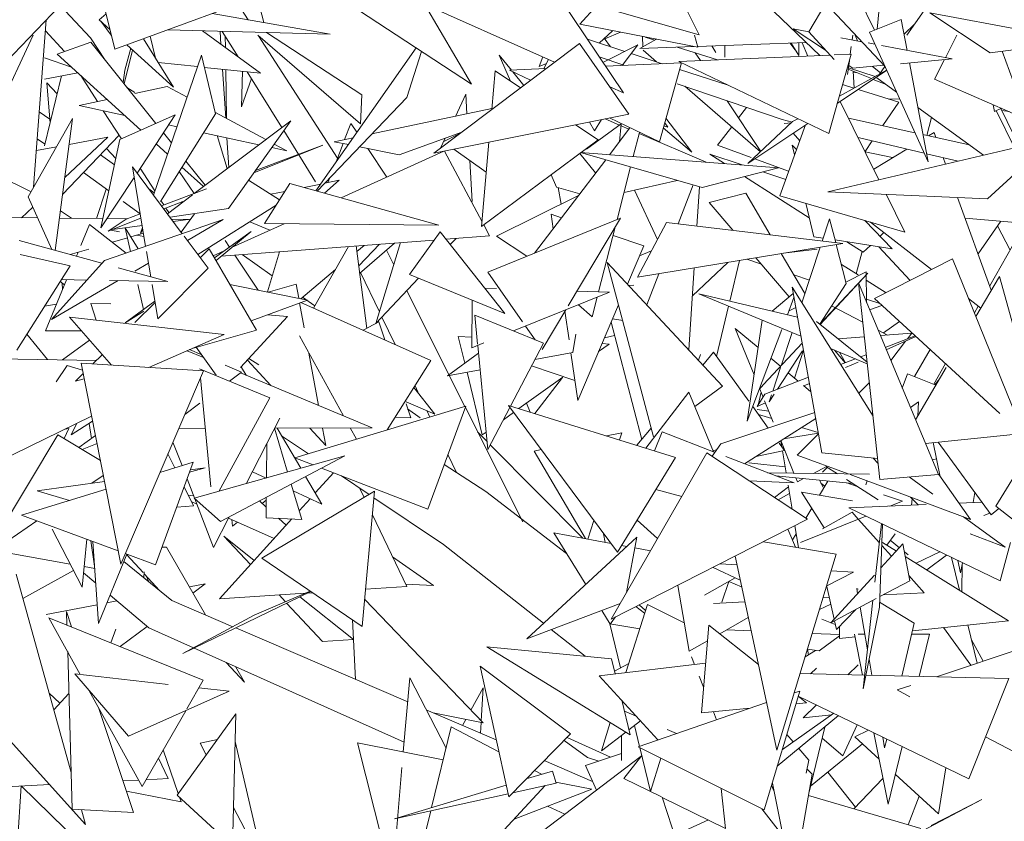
# Model space of a CAD drawing. Header units: millimetres. Extents: x -14485 to 13127, y -18923 to 3272.
# Tile 35 of 119: x 10281 to 10475, y 2237 to 2395. Entities that reach past the tile are written whole.
import ezdxf

# ---------------------------------------------------------------- set-up
doc = ezdxf.new("R2010")
doc.units = ezdxf.units.MM
doc.layers.add('G-IMPT', color=7, linetype='Continuous', lineweight=5)

# ---------------------------------------------------------------- blocks, each defined once
blk = doc.blocks.new('ÁRVORES ORNAMENTAIS - Pequeno e Médio Porte - Ipê-roxo-2865575-CORTE_CALÇADA')
at = {"layer": 'G-IMPT', "color": 253, "true_color": 0xaaaaaa}
for p, q in [((6636.19, 2416.26), (6659.8, 2381)), ((6559.24, 2389.65), (6553.53, 2412.66)), ((6711.84, 2412.26), (6709.95, 2393.59)), ((6691.57, 2407.53), (6711.48, 2386.28)), ((6597.25, 2404.05), (6629.76, 2382.7)), ((6551.24, 2401.22), (6523.5, 2372.34)), ((6588.74, 2394.88), (6587.24, 2400.68)), ((6616.14, 2400.48), (6646.19, 2387.07)), ((6674.81, 2392.48), (6670.46, 2401.18)), ((6705.17, 2402.24), (6709.47, 2393.39)), ((6715.84, 2392.4), (6721.92, 2401.07)), ((6585.61, 2395.43), (6583.09, 2399.32)), ((6620.49, 2398.53), (6629.76, 2382.7)), ((6649.53, 2399.72), (6674.81, 2392.48)), ((6696.48, 2393.07), (6699.8, 2398.75)), ((6554.41, 2391.9), (6548.41, 2398.27)), ((6556.18, 2395.44), (6557.51, 2396.63)), ((6582.34, 2398.06), (6559.24, 2389.65)), ((6578.52, 2396.67), (6601.84, 2392.58)), ((6651.17, 2394.55), (6654.53, 2398.29)), ((6698.67, 2388.37), (6688.07, 2398.44)), ((6720.37, 2396.8), (6732.33, 2388.93)), ((6720.37, 2396.8), (6750.56, 2391.17)), ((6543.19, 2362.36), (6545.7, 2395.45)), ((6558.27, 2393.54), (6556.18, 2395.44)), ((6556.48, 2395.17), (6558.51, 2392.4)), ((6708.44, 2392.98), (6714.75, 2395.53)), ((6714.75, 2395.53), (6715.91, 2389.39)), ((6549.29, 2389.17), (6545.53, 2393.27)), ((6569.66, 2393.44), (6601.84, 2392.58)), ((6576.55, 2393.26), (6588.07, 2384.89)), ((6580.07, 2393.16), (6580.23, 2390.58)), ((6583.6, 2388.14), (6580.49, 2393.15)), ((6608.11, 2380.6), (6589.24, 2392.92)), ((6674.5, 2390.01), (6651.17, 2394.55)), ((6657.62, 2393.29), (6655, 2390.84)), ((6659.24, 2392.98), (6656.13, 2391.67)), ((6693.37, 2393.68), (6699.77, 2389.45)), ((6693.37, 2393.68), (6696.48, 2393.09)), ((6696.48, 2393.07), (6701.46, 2387.59)), ((6708.44, 2392.98), (6720.06, 2367.36)), ((6715.3, 2392.61), (6717.34, 2394.55)), ((6531.29, 2367.04), (6543.07, 2392.4)), ((6554.53, 2391.02), (6547.83, 2388.66)), ((6554.41, 2391.9), (6557.34, 2387.49)), ((6554.53, 2391.02), (6567.34, 2374.94)), ((6570.82, 2382.14), (6564.89, 2391.71)), ((6566.25, 2392.2), (6567.28, 2387.86)), ((6581.12, 2389.94), (6581.09, 2392.19)), ((6607.85, 2374.84), (6587.5, 2392.4)), ((6603.27, 2368.1), (6587.64, 2392.28)), ((6651.1, 2390.77), (6622.35, 2369.04)), ((6651.1, 2390.77), (6660.87, 2376.8)), ((6660.08, 2389.18), (6652.71, 2391.59)), ((6656.03, 2391.81), (6657.25, 2390.1)), ((6666.33, 2391.6), (6663.08, 2389.79)), ((6663.58, 2392.14), (6663.66, 2390.11)), ((6664.12, 2392.03), (6666.02, 2391.43)), ((6674.5, 2390.01), (6673.89, 2392.4)), ((6695.97, 2390.94), (6674.46, 2390.18)), ((6693.73, 2389.57), (6692.76, 2390.82)), ((6692.95, 2390.83), (6694.46, 2388.37)), ((6694.49, 2390.88), (6694.46, 2388.37)), ((6695.13, 2390.91), (6696.24, 2388.26)), ((6702.8, 2391.89), (6706.97, 2391.09)), ((6705.04, 2391.46), (6705.16, 2392.4)), ((6706.11, 2391.29), (6705.66, 2392.4)), ((6708.18, 2390.86), (6709.51, 2390.61)), ((6723.47, 2387.95), (6725.76, 2392.4)), ((6732.33, 2388.93), (6750.56, 2391.17)), ((6562.75, 2389.47), (6561.12, 2382.75)), ((6562.39, 2389.8), (6561.22, 2385.51)), ((6570.82, 2382.14), (6561.61, 2390.51)), ((6618.85, 2389.87), (6599.02, 2361.64)), ((6619.86, 2389.2), (6616.98, 2380.11)), ((6655.76, 2387.03), (6662.68, 2390.47)), ((6659.53, 2386.42), (6662.68, 2390.47)), ((6673.75, 2390.16), (6663.08, 2389.79)), ((6663.68, 2389.45), (6666.38, 2387.12)), ((6670.46, 2390.02), (6678.38, 2387.51)), ((6674, 2388.9), (6675.02, 2387.37)), ((6677.29, 2390.28), (6678.1, 2388.99)), ((6679.85, 2388.08), (6679.88, 2390.37)), ((6704.66, 2388.62), (6704.86, 2390.14)), ((6710.86, 2390.35), (6724.8, 2387.7)), ((6734.67, 2389.22), (6738.35, 2379.32)), ((6550.67, 2386.09), (6545.31, 2387.95)), ((6547.83, 2388.66), (6564.41, 2373.63)), ((6576.37, 2388.48), (6566.89, 2360.77)), ((6567.82, 2386.98), (6575.58, 2386.18)), ((6579.12, 2376.83), (6576.37, 2388.48)), ((6637.65, 2385.51), (6635.23, 2388.48)), ((6637.48, 2383.28), (6635.23, 2388.48)), ((6643.88, 2388.1), (6643.17, 2386.23)), ((6644.99, 2387.6), (6644.08, 2385.78)), ((6659.89, 2386.44), (6655.04, 2388.1)), ((6671.27, 2386.91), (6656.26, 2386.29)), ((6667.49, 2386.75), (6661.35, 2388.76)), ((6666.91, 2371.3), (6671.27, 2386.91)), ((6700.67, 2388.45), (6670.74, 2387.19)), ((6700.4, 2372.97), (6670.74, 2387.19)), ((6700.4, 2372.97), (6704.86, 2388.63)), ((6704.86, 2388.63), (6701.46, 2388.49)), ((6704.13, 2384.65), (6704.49, 2387.32)), ((6714.62, 2386.75), (6724.8, 2387.7)), ((6716.37, 2386.91), (6720.06, 2367.36)), ((6721.31, 2383.73), (6723.27, 2387.56)), ((6551.9, 2384.98), (6545.31, 2383.68)), ((6561.22, 2385.51), (6560.9, 2383.02)), ((6576.94, 2386.04), (6588.07, 2384.89)), ((6580.55, 2385.67), (6581.17, 2376.02)), ((6581.34, 2375.93), (6581.19, 2385.6)), ((6584.27, 2378.24), (6584.52, 2385.26)), ((6592.28, 2374.13), (6585.44, 2385.16)), ((6634.44, 2385.32), (6633.78, 2377.68)), ((6634.44, 2385.32), (6639.45, 2381.97)), ((6644.52, 2385.8), (6637.25, 2385.5)), ((6641.45, 2383.48), (6637.25, 2385.5)), ((6640.13, 2382.48), (6637.94, 2385.17)), ((6644.61, 2386.83), (6643.17, 2386.23)), ((6680.53, 2382.49), (6670.91, 2385.64)), ((6702.08, 2378.88), (6711.86, 2385.45)), ((6702.5, 2380.36), (6711.85, 2385.47)), ((6704.27, 2385.67), (6708.83, 2383.82)), ((6704.31, 2385.96), (6709.58, 2384.23)), ((6704.37, 2386.41), (6705.19, 2385.86)), ((6705.19, 2385.86), (6711.33, 2386.44)), ((6705.42, 2381.95), (6705.22, 2385.28)), ((6705.23, 2385.08), (6706.06, 2384.94)), ((6709.04, 2386.22), (6710.63, 2384.98)), ((6710.43, 2384.69), (6711.5, 2386.22)), ((6548.7, 2384.35), (6545.31, 2370.49)), ((6545.82, 2382.97), (6547.83, 2380.77)), ((6545.82, 2382.97), (6546.43, 2375.03)), ((6552.5, 2384.43), (6555.8, 2379.29)), ((6586.27, 2383.83), (6584.27, 2378.24)), ((6709.2, 2383.66), (6711.76, 2382.63)), ((6709.92, 2383.96), (6713.81, 2381.14)), ((6721.31, 2383.73), (6742.09, 2374.64)), ((6561.65, 2382.08), (6563.19, 2381.04)), ((6563.19, 2380.87), (6569.62, 2382.24)), ((6569.62, 2382.24), (6573.52, 2380.14)), ((6657.09, 2382.2), (6659.8, 2381)), ((6691.17, 2375.7), (6670.46, 2382.81)), ((6671.95, 2382.3), (6686.92, 2369.36)), ((6703.15, 2382.63), (6705.38, 2381.93)), ((6706.23, 2381.67), (6714.26, 2379.14)), ((6552.17, 2378.52), (6557.72, 2379.7)), ((6616.98, 2380.11), (6599.27, 2361.58)), ((6607.85, 2374.84), (6608.11, 2380.6)), ((6628.62, 2380.74), (6626.58, 2376.35)), ((6628.62, 2380.74), (6628.86, 2376.83)), ((6680.32, 2379.43), (6686.99, 2369.42)), ((6710.33, 2363.81), (6702.69, 2379.29)), ((6711.08, 2374.51), (6714.26, 2379.14)), ((6714.41, 2379.81), (6712.28, 2379.76)), ((6546.37, 2375.78), (6544.31, 2377.22)), ((6552.17, 2378.52), (6561.21, 2376.54)), ((6556.97, 2377.46), (6560.54, 2371.91)), ((6579.04, 2377.17), (6589.11, 2371.75)), ((6610.07, 2372.89), (6633.79, 2377.87)), ((6684.17, 2378.11), (6682.58, 2376.04)), ((6718.04, 2378.08), (6731.03, 2368.67)), ((6733.18, 2377.33), (6732.94, 2378.65)), ((6734.54, 2377.95), (6733.18, 2377.33)), ((6733.52, 2377.48), (6737.15, 2370.1)), ((6734.44, 2377.9), (6738.14, 2370.33)), ((6736.06, 2377.28), (6734.63, 2377.52)), ((6542.08, 2360.41), (6550.87, 2375.95)), ((6547.46, 2349.85), (6550.87, 2375.95)), ((6560.22, 2371.77), (6571.2, 2376.66)), ((6563.63, 2365.14), (6571.2, 2376.66)), ((6579.12, 2376.83), (6568.26, 2359.54)), ((6574.93, 2361.08), (6594.02, 2375.45)), ((6581.72, 2358.1), (6594.02, 2375.45)), ((6660.87, 2376.8), (6622.35, 2369.04)), ((6654.11, 2373.48), (6653.1, 2375.23)), ((6654.11, 2373.48), (6655.47, 2375.71)), ((6656.17, 2375.85), (6659.03, 2374.63)), ((6666.91, 2371.3), (6657.03, 2376.03)), ((6668.21, 2375.96), (6673.32, 2369.3)), ((6693.27, 2375.31), (6684.41, 2367.01)), ((6693.18, 2375.23), (6691.17, 2375.7)), ((6693.27, 2375.31), (6694.32, 2375.88)), ((6717.45, 2373.11), (6704.31, 2376.01)), ((6719.8, 2372.59), (6720.73, 2376.13)), ((6569.87, 2374.64), (6571.51, 2374.28)), ((6598.95, 2363.38), (6592.66, 2373.52)), ((6605.94, 2374.96), (6604.69, 2371.76)), ((6605.94, 2374.96), (6607.13, 2373.18)), ((6615.47, 2368.73), (6627.88, 2373.23)), ((6650.34, 2374.68), (6654.81, 2371.69)), ((6659.38, 2374.88), (6652.53, 2369.84)), ((6657.05, 2368.77), (6661.1, 2374.08)), ((6659.38, 2374.88), (6659.01, 2371.33)), ((6659.34, 2374.49), (6660.91, 2373.82)), ((6667.69, 2374.11), (6673.32, 2369.3)), ((6667.79, 2374.46), (6668.62, 2374.18)), ((6667.97, 2375.1), (6668.62, 2374.18)), ((6681.22, 2374.28), (6678.44, 2370.67)), ((6684.41, 2367.01), (6696.24, 2374.96)), ((6690.72, 2360.65), (6695.79, 2374.65)), ((6691.62, 2374.94), (6693.01, 2375.07)), ((6545.31, 2370.91), (6543.91, 2371.93)), ((6560.09, 2372.61), (6548.9, 2360.87)), ((6549.34, 2364.26), (6557.89, 2372.21)), ((6550.2, 2370.8), (6557.89, 2372.21)), ((6560.22, 2371.77), (6556.5, 2354.28)), ((6568.84, 2373.07), (6570.42, 2371.08)), ((6576.79, 2373.12), (6587.75, 2370.72)), ((6581.44, 2366.01), (6579.5, 2372.53)), ((6581.42, 2372.11), (6581.8, 2366.25)), ((6602.64, 2371.33), (6606.37, 2372.11)), ((6605.43, 2370.76), (6602.64, 2371.33)), ((6624.58, 2372.03), (6623.65, 2370.03)), ((6624.15, 2371.33), (6627.7, 2373.09)), ((6654.81, 2371.69), (6631.77, 2354.6)), ((6661.76, 2368.4), (6662.98, 2373.17)), ((6662.93, 2372.96), (6676.18, 2367.28)), ((6694.66, 2371.54), (6693.35, 2373.01)), ((6744.64, 2371.86), (6700.25, 2361.44)), ((6719.29, 2369.06), (6706.22, 2372.15)), ((6707.58, 2369.39), (6709.01, 2371.49)), ((6728.17, 2370.74), (6719.04, 2372.75)), ((6721.22, 2373.15), (6720.16, 2372.51)), ((6721.22, 2373.15), (6721.57, 2372.2)), ((6731.8, 2360.06), (6744.64, 2371.86)), ((6543.74, 2369.62), (6547.7, 2370.34)), ((6557.62, 2370.02), (6559.43, 2368.04)), ((6567.42, 2370.91), (6569.66, 2368.87)), ((6586.74, 2365.18), (6600.4, 2370.66)), ((6587.07, 2365.65), (6600.4, 2370.66)), ((6590.28, 2370.17), (6593.25, 2369.52)), ((6590.77, 2370.85), (6593.25, 2369.52)), ((6604.39, 2370.97), (6602.92, 2367.18)), ((6624.29, 2369.44), (6604.03, 2360.25)), ((6615.47, 2368.73), (6607.62, 2370.32)), ((6609.26, 2369.98), (6613.04, 2364.33)), ((6631.85, 2355.52), (6624.42, 2369.46)), ((6626.26, 2369.83), (6632.7, 2365.29)), ((6633.22, 2371.23), (6631.77, 2354.6)), ((6685.08, 2368.22), (6678.44, 2370.67)), ((6693.19, 2370.64), (6693.64, 2368.71)), ((6693.19, 2370.64), (6694.03, 2369.78)), ((6707.6, 2369.34), (6713.03, 2368.19)), ((6715.82, 2369.88), (6709.29, 2365.93)), ((6559.16, 2366.78), (6556.39, 2368.73)), ((6573.27, 2367.51), (6577.1, 2362.71)), ((6629.43, 2367.6), (6629.92, 2359.54)), ((6642.24, 2349.32), (6656.3, 2367.78)), ((6654.31, 2365.16), (6651.17, 2368.99)), ((6675.41, 2362.26), (6651.32, 2369.21)), ((6651.32, 2369.21), (6690.44, 2366.17)), ((6679.77, 2367), (6676.88, 2368.85)), ((6683.3, 2366.73), (6676.88, 2368.85)), ((6692.48, 2365.5), (6685.82, 2367.95)), ((6725.99, 2367.48), (6719.76, 2368.95)), ((6723.02, 2368.18), (6723.49, 2366.9)), ((6542.67, 2361.45), (6531.29, 2367.04)), ((6572.59, 2353.14), (6562.72, 2366.35)), ((6565.34, 2350.64), (6562.72, 2366.35)), ((6564.27, 2366.11), (6567.17, 2361.59)), ((6571.98, 2365.46), (6574.9, 2361.07)), ((6572.5, 2366.3), (6576.75, 2362.45)), ((6658.58, 2355.96), (6661.24, 2366.35)), ((6675.41, 2362.26), (6690.44, 2366.17)), ((6558.06, 2361.61), (6553.07, 2365.25)), ((6556.5, 2354.28), (6563.07, 2364.28)), ((6585.69, 2363.7), (6591.82, 2359.87)), ((6600.72, 2361.17), (6603.62, 2363.72)), ((6600.75, 2363.13), (6603.62, 2363.72)), ((6601.75, 2364.17), (6601.39, 2363.26)), ((6646.55, 2362.37), (6645.5, 2364.79)), ((6659.94, 2361.29), (6670.46, 2363.64)), ((6696.55, 2356.29), (6683.78, 2364.44)), ((6691.89, 2363.89), (6687.39, 2365.38)), ((6557.55, 2361.98), (6555.62, 2356.15)), ((6567.05, 2361.24), (6565.98, 2361.99)), ((6568.47, 2358.65), (6577.35, 2361.99)), ((6593.87, 2363.08), (6588.81, 2355.15)), ((6593.87, 2363.08), (6623.31, 2354.86)), ((6596.7, 2362.3), (6599.95, 2362.97)), ((6651.18, 2361.05), (6646.55, 2362.37)), ((6646.93, 2362.26), (6647.47, 2358.99)), ((6666.53, 2351.97), (6661.97, 2361.75)), ((6670.63, 2355.1), (6673.61, 2362.78)), ((6674.34, 2354.66), (6674.85, 2362.43)), ((6546.78, 2350.04), (6542.08, 2360.41)), ((6569.63, 2357.1), (6574.6, 2360.83)), ((6590.11, 2360.94), (6592.87, 2361.5)), ((6634.68, 2352.64), (6650.91, 2360.7)), ((6683.98, 2361.17), (6676.73, 2359.33)), ((6683.98, 2361.17), (6688.83, 2352.93)), ((6690.72, 2360.65), (6715.44, 2353.46)), ((6731.8, 2360.06), (6700.25, 2361.44)), ((6715.44, 2353.46), (6711.75, 2360.94)), ((6725.88, 2360.32), (6732.54, 2341.95)), ((6540.79, 2356.3), (6543.01, 2358.36)), ((6550.67, 2356.2), (6548.49, 2357.68)), ((6564.27, 2357.09), (6560.9, 2359.54)), ((6568.49, 2359.54), (6568.95, 2358.83)), ((6568.93, 2358.04), (6572.68, 2359.54)), ((6569.35, 2358.2), (6569.92, 2357.31)), ((6570.16, 2356.39), (6581.72, 2358.1)), ((6591.12, 2358.77), (6575.64, 2349.06)), ((6676.73, 2359.33), (6681.41, 2353.82)), ((6695.88, 2359.15), (6697.43, 2352.55)), ((6536.27, 2356.35), (6543.95, 2356.27)), ((6548.3, 2356.23), (6556.9, 2356.14)), ((6557.18, 2347.83), (6580.67, 2355.92)), ((6557.72, 2356.13), (6561.67, 2356.09)), ((6557.93, 2353.63), (6564.41, 2356.22)), ((6557.93, 2353.63), (6561.46, 2356.01)), ((6561.46, 2356.01), (6564.27, 2357.07)), ((6570.45, 2356), (6573.79, 2355.97)), ((6570.78, 2355.57), (6574.21, 2356.03)), ((6574.99, 2357.1), (6572.35, 2353.46)), ((6573.59, 2351.8), (6580.67, 2355.92)), ((6633.02, 2345.57), (6659.26, 2356.24)), ((6647.56, 2356.31), (6645.49, 2357.02)), ((6645.49, 2357.02), (6645.9, 2354.13)), ((6648.89, 2338.9), (6659.26, 2356.24)), ((6700.58, 2356.09), (6699.13, 2351.7)), ((6701.79, 2351.39), (6700.58, 2356.09)), ((6707.56, 2355.75), (6712.94, 2350.17)), ((6727.36, 2356.23), (6738.85, 2355.24)), ((6552.52, 2350.79), (6554.25, 2354.99)), ((6554.25, 2354.99), (6561.5, 2349.32)), ((6558.44, 2353.83), (6560.19, 2353.5)), ((6558.8, 2353.97), (6564.65, 2354.75)), ((6562.35, 2349.61), (6561.3, 2354.3)), ((6563.87, 2350.14), (6561.3, 2354.3)), ((6564.71, 2354.4), (6564.33, 2353.28)), ((6564.78, 2354), (6564.33, 2353.28)), ((6592.71, 2355.11), (6582.32, 2350.4)), ((6589.92, 2353.85), (6585.93, 2355.52)), ((6588.81, 2355.15), (6623.31, 2354.86)), ((6633.35, 2352.7), (6632.18, 2354.9)), ((6654.91, 2341.62), (6658.19, 2354.44)), ((6668.34, 2355.37), (6662.57, 2344.53)), ((6668.34, 2355.37), (6703.16, 2351.22)), ((6708.69, 2355.42), (6720.72, 2346.04)), ((6729.93, 2349.16), (6734.43, 2355.62)), ((6738.99, 2354.73), (6732.23, 2342.82)), ((6736.26, 2349.91), (6733.79, 2354.7)), ((6540.36, 2351.82), (6556.69, 2347.29)), ((6558.76, 2351.47), (6561.74, 2352.34)), ((6562.39, 2352.53), (6564.9, 2353.26)), ((6563.56, 2352.87), (6565.01, 2352.6)), ((6577.69, 2346.31), (6572.97, 2352.64)), ((6586.18, 2353.6), (6578.96, 2348.35)), ((6579.25, 2347.85), (6586.18, 2353.6)), ((6622.38, 2351.88), (6580.3, 2348.73)), ((6623.56, 2353.52), (6617.51, 2345.07)), ((6636.38, 2337.39), (6623.56, 2353.52)), ((6633.35, 2352.7), (6624.72, 2352.05)), ((6626.71, 2352.2), (6625.57, 2350.99)), ((6634.68, 2352.64), (6640.73, 2348.7)), ((6663.83, 2350.74), (6657.77, 2352.81)), ((6697.43, 2352.55), (6699.32, 2352.26)), ((6701.66, 2351.9), (6712.94, 2350.17)), ((6710.56, 2352.65), (6711.32, 2353.37)), ((6550.42, 2349.03), (6554.09, 2350.1)), ((6577.93, 2350.13), (6576.15, 2348.37)), ((6577.93, 2350.13), (6587.25, 2334.06)), ((6581.07, 2351.79), (6581.92, 2350.51)), ((6598.55, 2338.41), (6605.42, 2350.61)), ((6609.05, 2334.43), (6606.95, 2350.72)), ((6607.09, 2349.6), (6608.57, 2350.84)), ((6611.59, 2351.07), (6607.46, 2346.76)), ((6614.54, 2351.29), (6607.65, 2345.27)), ((6615.74, 2351.38), (6610.87, 2335.41)), ((6612.95, 2349.9), (6614.41, 2347)), ((6663.83, 2350.74), (6660.61, 2343.19)), ((6662.57, 2344.53), (6703.16, 2351.22)), ((6691.45, 2349.29), (6698.09, 2350.11)), ((6698.73, 2350.49), (6695.09, 2339.46)), ((6703.87, 2343.3), (6701.89, 2351.01)), ((6707.2, 2349.49), (6703.99, 2351.54)), ((6707.2, 2349.49), (6708.63, 2350.83)), ((6710.33, 2350.57), (6716.51, 2343.9)), ((6550.41, 2346.78), (6540.51, 2349.01)), ((6551.65, 2348.69), (6551.97, 2349.48)), ((6566.35, 2344.62), (6565.51, 2349.61)), ((6580.87, 2349.74), (6578.72, 2348.77)), ((6582.97, 2348.93), (6587.59, 2341.98)), ((6590.38, 2344.84), (6584.41, 2349.03)), ((6591.81, 2349.59), (6589.41, 2341.62)), ((6665.36, 2349.77), (6662.99, 2348.78)), ((6684.22, 2348.1), (6687.08, 2347.15)), ((6686.02, 2348.4), (6692.59, 2340.66)), ((6691.02, 2349.22), (6695.69, 2341.29)), ((6707.02, 2349.61), (6705.82, 2345.24)), ((6709.44, 2340.31), (6724.88, 2348.15)), ((6724.88, 2348.15), (6737.66, 2316.61)), ((6550.41, 2346.78), (6539.84, 2330.13)), ((6557.18, 2347.83), (6546.72, 2336.18)), ((6559.91, 2346.4), (6569.73, 2343.68)), ((6563.19, 2345.76), (6565.89, 2347.33)), ((6577.69, 2346.31), (6567.74, 2336.28)), ((6596, 2340.29), (6602.85, 2346.04)), ((6679.41, 2323), (6656.62, 2347.47)), ((6665.73, 2312.98), (6656.62, 2347.47)), ((6672.74, 2330.16), (6673.8, 2346.38)), ((6673.44, 2340.85), (6680.46, 2347.48)), ((6680.84, 2339.8), (6682.77, 2347.86)), ((6702.9, 2347.08), (6706.21, 2344.98)), ((6545.54, 2333.95), (6549.72, 2344.05)), ((6548.68, 2344.07), (6553.72, 2343.98)), ((6607.85, 2345.45), (6611.57, 2337.69)), ((6619.3, 2344.34), (6610.87, 2335.41)), ((6636.38, 2337.39), (6617.51, 2345.07)), ((6633.02, 2345.57), (6639.88, 2335.72)), ((6664.42, 2339.1), (6666.8, 2345.23)), ((6693.5, 2345), (6696.58, 2343.98)), ((6698.66, 2335.23), (6708.11, 2345.32)), ((6698.72, 2335.19), (6708.11, 2345.32)), ((6703.8, 2343.55), (6707.8, 2345.58)), ((6707.89, 2339.53), (6707.8, 2345.58)), ((6729.5, 2336.75), (6734.16, 2344.7)), ((6737.91, 2331.18), (6734.16, 2344.7)), ((6546.72, 2336.18), (6559.93, 2343.86)), ((6549.3, 2343.03), (6548.43, 2343.67)), ((6548.83, 2343.38), (6548.92, 2342.11)), ((6558.21, 2343.89), (6569.73, 2343.68)), ((6564.93, 2338.17), (6563.82, 2343.11)), ((6567.74, 2336.28), (6566.6, 2343.11)), ((6582, 2343.1), (6597.31, 2340.03)), ((6595.1, 2343.18), (6589.58, 2341.58)), ((6595.1, 2343.18), (6595.61, 2340.37)), ((6634.7, 2342.3), (6632.41, 2342.38)), ((6660.9, 2342.88), (6661.88, 2343)), ((6699.07, 2309.8), (6693.15, 2342.54)), ((6709.17, 2317.03), (6693.15, 2342.54)), ((6703.87, 2343.3), (6698.63, 2335.26)), ((6722.09, 2305.51), (6706.27, 2343.42)), ((6710.54, 2304.56), (6706.27, 2343.42)), ((6707.83, 2343.97), (6711.76, 2341.48)), ((6598.82, 2338.9), (6596.38, 2340.61)), ((6616.97, 2341.88), (6625.3, 2325.26)), ((6638.08, 2333.91), (6657.03, 2341.55)), ((6657.03, 2341.55), (6650.61, 2341.77)), ((6653.65, 2336.72), (6654.64, 2340.59)), ((6674.73, 2341.23), (6694.22, 2336.65)), ((6674.73, 2341.23), (6694.9, 2332.87)), ((6689.21, 2337.83), (6693.38, 2341.31)), ((6692.22, 2337.12), (6693.51, 2340.55)), ((6707.88, 2340.21), (6710.51, 2339.33)), ((6709.44, 2340.31), (6734.26, 2317.58)), ((6728.05, 2340.32), (6730.48, 2338.42)), ((6545.33, 2338.79), (6547.74, 2339.24)), ((6558.44, 2339.25), (6554.53, 2339.36)), ((6554.53, 2339.36), (6555.56, 2336.06)), ((6567.15, 2339.78), (6561.32, 2335.55)), ((6567.2, 2339.52), (6563.19, 2335.56)), ((6586.19, 2335.89), (6597.31, 2340.03)), ((6595.78, 2339.46), (6596.69, 2334.5)), ((6621.76, 2328.05), (6596.01, 2339.55)), ((6629.82, 2330.57), (6629.92, 2340.01)), ((6658.84, 2339.06), (6650.79, 2320.19)), ((6650.9, 2339.08), (6653.65, 2336.72)), ((6678.23, 2328.86), (6680.6, 2338.8)), ((6692.48, 2337.81), (6693.88, 2338.52)), ((6700.97, 2338.85), (6707.12, 2335.67)), ((6708.48, 2338.12), (6710.91, 2338.96)), ((6729.96, 2338.83), (6729.2, 2337.5)), ((6558.57, 2327.16), (6550.28, 2336.66)), ((6550.28, 2336.66), (6580.87, 2333.19)), ((6565.01, 2337.8), (6561.32, 2335.55)), ((6584.1, 2326.68), (6593.36, 2336.76)), ((6593.36, 2336.76), (6589.46, 2337.11)), ((6612.06, 2336.67), (6614.68, 2331.21)), ((6644.01, 2331.49), (6630.4, 2337.05)), ((6630.4, 2337.05), (6630.96, 2331.32)), ((6643.71, 2330.22), (6648.4, 2338.07)), ((6648.25, 2337.82), (6649.07, 2332.14)), ((6659.66, 2335.98), (6657.66, 2336.29)), ((6611.44, 2335.7), (6608.33, 2334.05)), ((6611.44, 2335.7), (6612.63, 2332.13)), ((6640.47, 2334.87), (6642.36, 2332.16)), ((6657.37, 2335.62), (6663.42, 2312.47)), ((6686.43, 2330.64), (6681.93, 2334.41)), ((6685.64, 2325.24), (6681.93, 2334.41)), ((6687.22, 2336.06), (6684.29, 2316.05)), ((6698, 2335.76), (6707.99, 2327.74)), ((6711.26, 2333.52), (6714.39, 2335.77)), ((6541.85, 2333.3), (6545.92, 2328.26)), ((6545.54, 2333.95), (6552.68, 2333.91)), ((6565.95, 2326.69), (6580.87, 2333.19)), ((6587.25, 2334.06), (6574.79, 2330.54)), ((6604.46, 2317.11), (6595.75, 2332.92)), ((6628.45, 2327.55), (6627.16, 2332.84)), ((6627.16, 2332.84), (6629.85, 2332.7)), ((6649.83, 2329.65), (6650.41, 2333.25)), ((6656.07, 2332.57), (6658.05, 2333)), ((6684.29, 2316.05), (6691.13, 2334.23)), ((6693.15, 2333.6), (6690.98, 2327.03)), ((6707.44, 2332.75), (6702.27, 2332.34)), ((6710.16, 2334.09), (6712.05, 2333.11)), ((6716.84, 2333.49), (6710.62, 2333)), ((6711.59, 2330.67), (6717.47, 2332.96)), ((6711.78, 2330.21), (6717.65, 2332.79)), ((6716.84, 2333.49), (6715.99, 2332.38)), ((6548.88, 2328.21), (6554.26, 2332.1)), ((6579.25, 2325.17), (6575.34, 2330.7)), ((6629.82, 2330.57), (6632.22, 2331.54)), ((6630.99, 2331.04), (6633.01, 2310.49)), ((6644.01, 2331.49), (6637.5, 2319.06)), ((6654.9, 2329.82), (6657.01, 2331.33)), ((6655.58, 2331.41), (6657.01, 2331.33)), ((6687.51, 2323.32), (6695.15, 2331.48)), ((6700.74, 2330.45), (6708.03, 2327.44)), ((6715.61, 2331.9), (6712.67, 2328.08)), ((6533.47, 2328.46), (6555.64, 2328.1)), ((6556.77, 2329.22), (6554.92, 2327.39)), ((6573.55, 2330), (6576.79, 2328.65)), ((6576.42, 2329.18), (6574.04, 2330.22)), ((6587.75, 2327.19), (6585.76, 2328.49)), ((6597.6, 2329.55), (6599.51, 2319.17)), ((6631.14, 2329.5), (6625, 2325.04)), ((6649.83, 2329.65), (6642.31, 2328.25)), ((6649.44, 2329.57), (6650.79, 2320.19)), ((6675.07, 2329.27), (6674.62, 2328.15)), ((6677.6, 2329.72), (6675.52, 2327.18)), ((6677.6, 2329.72), (6684.59, 2320.06)), ((6690.93, 2326.87), (6688.98, 2328.5)), ((6695.21, 2330), (6690.25, 2322.39)), ((6695.4, 2330.11), (6693.64, 2324.6)), ((6701.53, 2330.12), (6703.68, 2327.6)), ((6702.51, 2329.72), (6703.75, 2327.63)), ((6706.7, 2328.78), (6707.83, 2329.22)), ((6720.43, 2330.25), (6717.35, 2324.88)), ((6549.79, 2327.05), (6547.66, 2323.86)), ((6549.79, 2327.05), (6552.88, 2326.16)), ((6576.77, 2326.01), (6552.61, 2327.53)), ((6552.61, 2327.53), (6560.41, 2287.81)), ((6584.26, 2325.74), (6581.07, 2327.14)), ((6584.3, 2326.68), (6585.21, 2325.14)), ((6585.45, 2328.15), (6590.09, 2323.1)), ((6621.76, 2328.05), (6613.07, 2314.33)), ((6650.22, 2324.1), (6641.66, 2327.02)), ((6690.87, 2326.68), (6689.33, 2322.03)), ((6702.76, 2327.25), (6705.71, 2328.39)), ((6703.75, 2326.68), (6706.21, 2327.76)), ((6717.57, 2316.36), (6723.61, 2326.68)), ((6723.48, 2327.45), (6721.16, 2323.36)), ((6553.01, 2325.5), (6551.45, 2323.96)), ((6576.77, 2326.01), (6560.41, 2287.81)), ((6589.92, 2320.72), (6576.01, 2326.42)), ((6576.18, 2324.65), (6578.23, 2303.11)), ((6581.93, 2324), (6584.26, 2325.74)), ((6584.09, 2325.61), (6610.12, 2314.74)), ((6631.46, 2326.24), (6625, 2325.04)), ((6625.38, 2325.11), (6628.46, 2318.97)), ((6631.91, 2313.38), (6628.89, 2325.76)), ((6639.15, 2318.55), (6647.84, 2324.77)), ((6642.27, 2317.58), (6647.79, 2324.73)), ((6687.8, 2321.44), (6696.37, 2324.76)), ((6694.37, 2323.99), (6692.38, 2325.66)), ((6715.99, 2325.42), (6714.95, 2322.61)), ((6715.99, 2325.42), (6721.57, 2323.19)), ((6553.21, 2324.46), (6551.45, 2323.96)), ((6618.38, 2322.71), (6622.54, 2317.48)), ((6618.6, 2323.05), (6619.15, 2321.89)), ((6679.41, 2323), (6673.9, 2318.97)), ((6686.66, 2322.35), (6687.51, 2323.32)), ((6696.89, 2321.89), (6695.4, 2323.13)), ((6695.5, 2323.05), (6696.59, 2323.53)), ((6706.32, 2321.57), (6708.44, 2323.71)), ((6722.14, 2324.17), (6721.38, 2323.27)), ((6733.43, 2299.25), (6748.29, 2323.5)), ((6589.92, 2320.72), (6579.78, 2302.17)), ((6664.23, 2310.75), (6672.72, 2321.8)), ((6677.62, 2310.04), (6672.72, 2321.8)), ((6686.26, 2318.99), (6687.8, 2321.44)), ((6686.42, 2319.25), (6687.03, 2321.81)), ((6687.42, 2320.84), (6686.8, 2322.38)), ((6689.62, 2321.41), (6688.62, 2319.88)), ((6689.08, 2321.28), (6688.62, 2319.88)), ((6573.08, 2317.4), (6576.06, 2319.62)), ((6628.63, 2319.02), (6594.81, 2308.83)), ((6616.83, 2319.91), (6622.54, 2317.48)), ((6616.83, 2319.5), (6617.75, 2316.72)), ((6628.63, 2319.02), (6621.13, 2298.66)), ((6628.55, 2318.8), (6639.91, 2296.14)), ((6637.36, 2318.8), (6633.01, 2310.49)), ((6670.1, 2308.92), (6637.06, 2319.2)), ((6658.64, 2290.17), (6637.06, 2319.2)), ((6641.37, 2317.86), (6640.63, 2319.61)), ((6685.39, 2318.95), (6688.45, 2314.71)), ((6686.26, 2318.99), (6687.88, 2319.7)), ((6689.44, 2315.85), (6687.72, 2320.11)), ((6718.18, 2319.88), (6716.56, 2318.76)), ((6718.18, 2319.88), (6717.99, 2317.09)), ((6535.44, 2307.67), (6554.66, 2317.08)), ((6617.75, 2316.72), (6614.66, 2316.84)), ((6619.63, 2316.72), (6617.14, 2318.53)), ((6620.95, 2318.16), (6621.55, 2316.89)), ((6636.08, 2316.36), (6638.1, 2317.8)), ((6679.09, 2311.57), (6697.63, 2317.79)), ((6686.22, 2318.41), (6688.55, 2318.05)), ((6686.52, 2317.38), (6689.14, 2316.59)), ((6550.64, 2313.36), (6554.86, 2316.09)), ((6551.74, 2315.65), (6550.64, 2313.36)), ((6554.61, 2312.63), (6554.14, 2315.63)), ((6591.85, 2316.65), (6585.22, 2303.71)), ((6683.74, 2307.66), (6697.84, 2316.63)), ((6695, 2314.83), (6698.34, 2313.82)), ((6547.98, 2313.39), (6533.48, 2289.26)), ((6547.98, 2313.39), (6556.39, 2308.27)), ((6550.16, 2314.61), (6549.24, 2312.63)), ((6550.16, 2314.61), (6549.42, 2314.52)), ((6552.15, 2310.85), (6555.42, 2313.22)), ((6571.88, 2314.59), (6577.13, 2314.61)), ((6590.83, 2314.67), (6610.12, 2314.74)), ((6590.84, 2314.67), (6593.41, 2306.02)), ((6591.35, 2314.67), (6596, 2306.75)), ((6597.51, 2309.64), (6592.22, 2313.19)), ((6597.82, 2314.7), (6600.96, 2311.28)), ((6600.33, 2314.71), (6600.96, 2311.28)), ((6607, 2312.5), (6605.78, 2314.73)), ((6632.85, 2312.06), (6630.97, 2313.97)), ((6631.91, 2313.38), (6632.67, 2313.92)), ((6659.49, 2313.79), (6656.49, 2313.16)), ((6659.49, 2313.79), (6659.04, 2312.36)), ((6665.27, 2314.72), (6662.45, 2311.3)), ((6667.44, 2313.98), (6665.94, 2310.22)), ((6667.44, 2313.98), (6677.93, 2309.91)), ((6691.45, 2312.56), (6698.36, 2313.7)), ((6694.19, 2309.36), (6698.38, 2313.59)), ((6719.52, 2311.68), (6742.66, 2314.03)), ((6555.73, 2311.64), (6552.78, 2310.47)), ((6570.74, 2311.94), (6572.53, 2307.28)), ((6589.33, 2311.73), (6589.24, 2304.84)), ((6651.75, 2292.94), (6633.49, 2311.41)), ((6679.09, 2311.57), (6677.38, 2309.12)), ((6690.59, 2311.75), (6691.64, 2310.3)), ((6693.51, 2305.81), (6690.91, 2312.22)), ((6691.14, 2310.99), (6690.95, 2312.13)), ((6722.45, 2305.09), (6721.02, 2311.83)), ((6732.49, 2297.55), (6722.01, 2311.93)), ((6571.1, 2306.84), (6569.74, 2309.6)), ((6574.96, 2300.82), (6604.74, 2309.21)), ((6580.11, 2296.22), (6604.74, 2309.21)), ((6625.11, 2309.47), (6626.81, 2305.94)), ((6643.57, 2310.44), (6642.13, 2310.14)), ((6642.13, 2310.14), (6652.28, 2292.85)), ((6676.3, 2309.83), (6657.39, 2276.91)), ((6696.22, 2296.68), (6676.3, 2309.83)), ((6677.52, 2310.27), (6678.26, 2310.39)), ((6680.03, 2309.1), (6693.54, 2303.86)), ((6691.64, 2310.3), (6685.98, 2309.08)), ((6691.99, 2305.83), (6691.27, 2310.22)), ((6694.19, 2309.36), (6704.22, 2305.64)), ((6699.07, 2309.8), (6710.09, 2308.66)), ((6574.74, 2307.96), (6567.29, 2287.69)), ((6574.74, 2307.96), (6568.17, 2305.94)), ((6598.43, 2307.43), (6594.81, 2308.83)), ((6632.63, 2302.14), (6624.39, 2307.52)), ((6670.1, 2308.92), (6658.64, 2290.17)), ((6691.79, 2307.06), (6684.58, 2307.86)), ((6699.93, 2307.1), (6697.36, 2305.75)), ((6699.86, 2307.14), (6702.15, 2305.67)), ((6710.19, 2307.73), (6709.22, 2308.75)), ((6720.87, 2308.44), (6721.7, 2308.62)), ((6556.96, 2305.36), (6554.69, 2303.8)), ((6574.02, 2305.99), (6577.13, 2306.85)), ((6577.13, 2306.85), (6574.19, 2306.45)), ((6586.44, 2306.08), (6589.15, 2304.81)), ((6596.96, 2305.11), (6600.16, 2299.66)), ((6602.49, 2305.86), (6598.95, 2301.95)), ((6621.13, 2298.66), (6600.12, 2306.78)), ((6609.55, 2301.57), (6604.06, 2305.25)), ((6688.31, 2305.89), (6708.44, 2305.58)), ((6705.18, 2303.73), (6689.94, 2305.25)), ((6699.14, 2305.97), (6700.14, 2306.96)), ((6704.61, 2305.5), (6728.41, 2296.66)), ((6722.09, 2305.51), (6710.54, 2304.56)), ((6722.15, 2305.51), (6728.41, 2296.66)), ((6557.2, 2304.14), (6543.86, 2302.32)), ((6573.54, 2304.68), (6578.77, 2291.11)), ((6594.13, 2303.61), (6596.19, 2296.66)), ((6684.74, 2304.26), (6693.54, 2303.86)), ((6693.17, 2298.69), (6692.39, 2303.4)), ((6694.21, 2304.09), (6693.9, 2304.86)), ((6695.39, 2304.71), (6694.21, 2304.09)), ((6699.28, 2303.01), (6698.56, 2304.39)), ((6698.57, 2301.45), (6700.23, 2304.22)), ((6699.61, 2303.19), (6698.87, 2303.8)), ((6703.91, 2304.54), (6710.17, 2300.53)), ((6703.96, 2303.85), (6706.04, 2303.18)), ((6707.71, 2303.48), (6707.98, 2304.25)), ((6720.96, 2301.64), (6716.34, 2305.04)), ((6557.5, 2302.64), (6540.78, 2297.49)), ((6550.25, 2300.41), (6543.86, 2302.32)), ((6574.8, 2299.3), (6572.95, 2303.08)), ((6574.83, 2301.33), (6573.74, 2301.47)), ((6588.31, 2288.97), (6610.61, 2302.2)), ((6594.52, 2302.3), (6600.16, 2299.66)), ((6607.63, 2302.86), (6608.53, 2300.97)), ((6608.17, 2275.5), (6610.61, 2302.2)), ((6648.56, 2289.93), (6632.63, 2302.14)), ((6671.34, 2301.19), (6666.22, 2302.58)), ((6692.44, 2303.11), (6689.68, 2301)), ((6692.66, 2301.77), (6690.42, 2300.51)), ((6699.52, 2294.98), (6695, 2302.06)), ((6705.13, 2300.31), (6695, 2302.06)), ((6711.25, 2301.49), (6714.99, 2300.28)), ((6728.96, 2299.96), (6729.28, 2301.95)), ((6574.8, 2299.3), (6571.48, 2299.09)), ((6574.37, 2300.18), (6575.46, 2299.69)), ((6574.96, 2300.82), (6580.11, 2296.22)), ((6587.83, 2300.29), (6589.16, 2299.08)), ((6589.18, 2300.45), (6588.35, 2299.82)), ((6589.19, 2301.01), (6589.14, 2296.98)), ((6597.85, 2300.74), (6595.69, 2298.35)), ((6624.26, 2291.71), (6610.49, 2300.94)), ((6719.66, 2299.57), (6704.38, 2298.92)), ((6712.49, 2299.26), (6714.99, 2300.28)), ((6718.07, 2299.5), (6716.58, 2301.05)), ((6716.89, 2300.73), (6716.8, 2299.45)), ((6730.68, 2300.04), (6726.16, 2299.85)), ((6733.43, 2299.25), (6740.62, 2293.61)), ((6559.9, 2290.42), (6540.78, 2297.49)), ((6610.18, 2297.53), (6616.96, 2283.37)), ((6694.85, 2292.05), (6707.71, 2297.31)), ((6695.85, 2296.92), (6697.03, 2298.88)), ((6705.01, 2298.06), (6699.18, 2294.79)), ((6734.31, 2284.48), (6704.38, 2298.92)), ((6705.01, 2298.06), (6706.21, 2296.72)), ((6731.09, 2297.43), (6732.23, 2297.91)), ((6732.49, 2297.55), (6734.03, 2298.78)), ((6543.83, 2296.36), (6533.48, 2289.26)), ((6581.86, 2297.14), (6578.77, 2291.11)), ((6594.24, 2296.75), (6579.91, 2280.91)), ((6581.74, 2296.91), (6590.76, 2292.9)), ((6582.54, 2295.34), (6582.38, 2296.62)), ((6583.53, 2296.11), (6582.54, 2295.34)), ((6596.19, 2296.66), (6589.14, 2296.98)), ((6591.58, 2296.87), (6593.1, 2295.49)), ((6653.97, 2296.46), (6652.78, 2292.75)), ((6696.22, 2296.68), (6657.39, 2276.91)), ((6662.51, 2296.5), (6666.56, 2292.87)), ((6694.44, 2291.04), (6693.72, 2295.41)), ((6706.23, 2296.7), (6710.42, 2292.02)), ((6709.55, 2284.21), (6710.84, 2295.8)), ((6710.44, 2279.27), (6711.06, 2295.69)), ((6735.26, 2291.13), (6727.04, 2297.17)), ((6552.77, 2283.28), (6546.85, 2294.7)), ((6652.35, 2283.8), (6646.05, 2294)), ((6657.36, 2291.9), (6646.05, 2294)), ((6655.86, 2293.82), (6656.23, 2292.11)), ((6692.34, 2294.71), (6693.85, 2291.14)), ((6693.24, 2292.58), (6693.98, 2293.81)), ((6711.87, 2291.57), (6713.55, 2293.82)), ((6735.26, 2291.13), (6728.37, 2293.82)), ((6552.77, 2283.28), (6553.69, 2292.72)), ((6555.25, 2287.42), (6554.48, 2292.43)), ((6556.02, 2276.09), (6554.91, 2292.26)), ((6580.79, 2293.33), (6586.06, 2287.72)), ((6580.79, 2293.33), (6586.81, 2288.54)), ((6644, 2276.1), (6624.26, 2291.71)), ((6662.46, 2293.12), (6640.69, 2273.05)), ((6660.5, 2291.32), (6659.46, 2291.51)), ((6662.46, 2293.12), (6660.43, 2282.2)), ((6701.88, 2289.76), (6687.49, 2292.24)), ((6710.73, 2287.06), (6715.08, 2291.83)), ((6710.9, 2291.49), (6712.82, 2289.35)), ((6711.06, 2292.07), (6713.77, 2290.39)), ((6714.37, 2291.05), (6712.58, 2292.52)), ((6716.41, 2284.53), (6715.08, 2291.83)), ((6734.31, 2284.48), (6736.34, 2292.06)), ((6550.42, 2287.82), (6538.35, 2289.96)), ((6556.02, 2276.09), (6561.64, 2289.78)), ((6567.29, 2287.69), (6561.3, 2289.91)), ((6561.59, 2289.64), (6564.84, 2286.13)), ((6569.43, 2291.19), (6568.57, 2291.16)), ((6569.43, 2291.19), (6577.18, 2277.76)), ((6665.17, 2290.45), (6662.07, 2291.02)), ((6701.88, 2289.76), (6690.15, 2251.03)), ((6716.13, 2289.61), (6715.37, 2290.23)), ((6717.67, 2287.97), (6722.38, 2290.24)), ((6719.8, 2286.65), (6723.72, 2289.59)), ((6570.5, 2280.64), (6561.05, 2288.33)), ((6608.17, 2275.5), (6588.31, 2288.97)), ((6614.13, 2289.27), (6622.28, 2283.6)), ((6682.24, 2287.68), (6678.95, 2287.89)), ((6681.87, 2289.38), (6690.15, 2251.03)), ((6715.54, 2289.29), (6735.95, 2276.62)), ((6724.71, 2289.11), (6726.27, 2282.63)), ((6726.46, 2286.1), (6725.95, 2288.51)), ((6726.86, 2288.08), (6726.46, 2286.1)), ((6726.7, 2282.36), (6726.8, 2287.78)), ((6539.74, 2285.79), (6550.6, 2246.61)), ((6541.06, 2281.01), (6551.08, 2286.54)), ((6555.48, 2284.01), (6553.04, 2286.05)), ((6555.28, 2286.96), (6553.16, 2287.33)), ((6564.98, 2285.13), (6565.07, 2286.25)), ((6565.04, 2285.91), (6568.11, 2282.58)), ((6682.89, 2284.66), (6677.52, 2287.16)), ((6700, 2283.54), (6705.33, 2286.22)), ((6700.84, 2276.2), (6709.43, 2285.63)), ((6705.33, 2286.22), (6700.9, 2286.5)), ((6565.41, 2285.51), (6566, 2284.31)), ((6573.99, 2283.29), (6577.13, 2283.89)), ((6574.68, 2282.09), (6577.13, 2283.89)), ((6616.73, 2283.84), (6622.28, 2283.6)), ((6681.93, 2285.11), (6675.84, 2281.69)), ((6680.62, 2284.35), (6679.28, 2280.3)), ((6680.62, 2284.35), (6683.18, 2283.31)), ((6716.41, 2284.53), (6710.52, 2281.38)), ((6716.22, 2285.55), (6719.26, 2282.16)), ((6597.99, 2282.4), (6572.66, 2270.1)), ((6596.86, 2282.04), (6579.91, 2280.91)), ((6597.88, 2282.48), (6586.82, 2277.69)), ((6598.38, 2282.14), (6597.31, 2282.07)), ((6616.96, 2283.37), (6608.84, 2282.84)), ((6670.54, 2283.61), (6672.8, 2270.57)), ((6701.47, 2276.89), (6700.05, 2283.35)), ((6706.21, 2282.83), (6705.95, 2282.99)), ((6705.95, 2282.99), (6706.12, 2281.99)), ((6719.26, 2282.16), (6711.19, 2281.74)), ((6545.69, 2277.82), (6555.77, 2279.77)), ((6557.68, 2280.14), (6559.64, 2280.52)), ((6566, 2275.18), (6558.3, 2281.64)), ((6582.61, 2275.43), (6570.5, 2280.64)), ((6591.71, 2281.7), (6592.97, 2280.35)), ((6593.22, 2280.09), (6600.32, 2272.52)), ((6595.84, 2281.36), (6606.44, 2272.91)), ((6632.05, 2256.41), (6608.65, 2280.79)), ((6659.17, 2280.02), (6640.69, 2273.05)), ((6664.54, 2279.85), (6660.31, 2266.36)), ((6664.54, 2279.85), (6671.82, 2276.21)), ((6683.83, 2280.32), (6677.65, 2280)), ((6698.56, 2278.8), (6700.81, 2279.88)), ((6700.44, 2281.18), (6699.27, 2281.12)), ((6709.81, 2281), (6700.84, 2276.2)), ((6707.2, 2263.14), (6709.15, 2280.65)), ((6717.32, 2276.12), (6710.47, 2280.26)), ((6549.77, 2275.76), (6549.69, 2278.42)), ((6550.7, 2275.38), (6549.69, 2278.42)), ((6657.2, 2275.94), (6655.53, 2278.65)), ((6664, 2278.11), (6662.29, 2279.41)), ((6664.16, 2278.64), (6662.94, 2279.74)), ((6701.91, 2274.89), (6705.75, 2278.83)), ((6706.6, 2279.28), (6708.07, 2270.87)), ((6710.44, 2279.27), (6707.2, 2263.14)), ((6576.74, 2264.88), (6546.22, 2277.19)), ((6552.42, 2265.96), (6546.22, 2277.19)), ((6586.82, 2277.69), (6572.66, 2270.1)), ((6606.85, 2265), (6606.24, 2276.8)), ((6657.13, 2275.97), (6663.03, 2275.02)), ((6657.13, 2275.97), (6659.24, 2267.27)), ((6657.2, 2275.94), (6658.26, 2277.35)), ((6678.86, 2274.04), (6684.49, 2277.26)), ((6699.07, 2276.9), (6701.7, 2275.84)), ((6701.91, 2274.89), (6701.54, 2276.57)), ((6717.32, 2276.12), (6714.84, 2265.68)), ((6716.97, 2274.63), (6735.95, 2276.62)), ((6558.43, 2272.26), (6559.44, 2274.96)), ((6560.29, 2271.52), (6565.66, 2275.47)), ((6616.46, 2252.61), (6566, 2275.18)), ((6617.15, 2260.57), (6583.15, 2275.2)), ((6652.24, 2269.6), (6645.55, 2274.88)), ((6676.7, 2275.76), (6675.23, 2258.39)), ((6676.7, 2275.76), (6686.49, 2267.97)), ((6680.26, 2274.84), (6685.05, 2274.63)), ((6697.14, 2274.1), (6702.52, 2273.86)), ((6702.5, 2275.5), (6702.53, 2273.11)), ((6705.49, 2273.98), (6707.09, 2265.87)), ((6707.52, 2273.98), (6706.21, 2273.98)), ((6720.33, 2273.98), (6716.81, 2273.98)), ((6720.33, 2273.98), (6718.29, 2265.6)), ((6723.07, 2275.27), (6728.53, 2267.8)), ((6727.92, 2275.78), (6729.74, 2268.21)), ((6600.32, 2272.52), (6606.44, 2272.91)), ((6672.8, 2270.57), (6676.44, 2272.65)), ((6698.51, 2270.63), (6702.52, 2273.65)), ((6702.53, 2273.11), (6705.6, 2273.43)), ((6745.62, 2273.51), (6721.69, 2265.52)), ((6728.59, 2272.98), (6730.97, 2268.62)), ((6550.81, 2239.34), (6549.92, 2270.5)), ((6657.47, 2269.1), (6632.8, 2271.45)), ((6661.14, 2254.06), (6632.8, 2271.45)), ((6695.75, 2269.5), (6697.78, 2270.75)), ((6698.51, 2270.63), (6696.2, 2271.01)), ((6696.38, 2269.89), (6696.21, 2271.01)), ((6581.28, 2268.34), (6584.87, 2264.46)), ((6676.06, 2268.22), (6655.04, 2265.74)), ((6657.47, 2269.1), (6658.2, 2266.11)), ((6660.88, 2268.16), (6658.07, 2266.63)), ((6673.25, 2269.45), (6673.85, 2267.96)), ((6708.39, 2269.04), (6708.95, 2265.82)), ((6583.1, 2267.53), (6584.87, 2264.46)), ((6649.33, 2254.23), (6631.5, 2267.61)), ((6631.5, 2267.61), (6637.13, 2241.77)), ((6707.51, 2265.86), (6694.73, 2266.17)), ((6696.78, 2266.12), (6697.97, 2267.24)), ((6706.21, 2267.88), (6704.2, 2265.94)), ((6561.97, 2253.8), (6551.31, 2266.09)), ((6551.31, 2266.09), (6569.8, 2264.02)), ((6576.74, 2264.88), (6573.45, 2259.17)), ((6616.29, 2250.7), (6617.56, 2265.3)), ((6624.73, 2251.43), (6617.56, 2265.3)), ((6666.63, 2253.03), (6655.04, 2265.74)), ((6674.77, 2265.66), (6675.66, 2263.45)), ((6736, 2265.17), (6707.75, 2265.85)), ((6728.08, 2245.33), (6736, 2265.17)), ((6546.26, 2262.27), (6548.34, 2260.28)), ((6550.15, 2262.25), (6547.16, 2259)), ((6564.65, 2243.84), (6554.19, 2262.77)), ((6561.97, 2253.8), (6581.88, 2262.66)), ((6575.85, 2263.34), (6581.88, 2262.66)), ((6632.09, 2263.36), (6629.66, 2258.91)), ((6632.09, 2263.36), (6631.68, 2256.8)), ((6694.68, 2262.71), (6687.66, 2239.19)), ((6694.68, 2262.71), (6693.57, 2262.33)), ((6716.62, 2263.82), (6713.93, 2262.92)), ((6716.46, 2261.58), (6713.93, 2262.92)), ((6659.47, 2260.88), (6661.14, 2254.06)), ((6688.12, 2260.44), (6662.74, 2251.69)), ((6693.93, 2260.2), (6696, 2260.4)), ((6728.08, 2245.33), (6694.38, 2261.72)), ((6694.38, 2261.69), (6696, 2260.4)), ((6562.94, 2238.72), (6556.02, 2259.46)), ((6573.26, 2258.82), (6564.65, 2243.84)), ((6634.67, 2253.03), (6620.82, 2258.99)), ((6632.05, 2256.41), (6622.2, 2258.4)), ((6660, 2258.73), (6662.36, 2257.72)), ((6675.23, 2258.39), (6684.87, 2259.32)), ((6677.6, 2258.62), (6678.24, 2257.04)), ((6697.99, 2259.96), (6695.36, 2257.43)), ((6571.56, 2242.14), (6583.18, 2258.18)), ((6583.18, 2258.18), (6582.61, 2234.55)), ((6628.66, 2257.1), (6628.01, 2255.9)), ((6631.66, 2256.49), (6631.53, 2254.38)), ((6657.21, 2256.47), (6655.45, 2250.86)), ((6663.18, 2256.82), (6660.89, 2255.06)), ((6690.24, 2247.83), (6702.34, 2257.85)), ((6691.24, 2251.18), (6701.38, 2258.32)), ((6700.92, 2258), (6695.36, 2257.43)), ((6625.76, 2255.64), (6621.88, 2239.67)), ((6625.76, 2255.64), (6635.18, 2250.68)), ((6660.28, 2254.59), (6655.45, 2250.86)), ((6661.99, 2255.91), (6663, 2251.77)), ((6668.49, 2255.08), (6670.31, 2254.3)), ((6696.52, 2242.72), (6699.6, 2255.57)), ((6703.18, 2249.92), (6706.03, 2256.05)), ((6705.57, 2253.66), (6708.24, 2254.98)), ((6537.35, 2254.18), (6553.45, 2236.33)), ((6576.12, 2252.43), (6579.52, 2253.13)), ((6588.85, 2227.95), (6583.05, 2252.74)), ((6649.33, 2254.23), (6637.13, 2241.77)), ((6652.7, 2249.59), (6648.09, 2252.96)), ((6648.66, 2253.54), (6657.22, 2249.62)), ((6659.41, 2249), (6659.4, 2253.91)), ((6693.37, 2252.68), (6692.12, 2254.14)), ((6703.18, 2249.92), (6699.08, 2253.42)), ((6710.38, 2249.22), (6705.57, 2253.66)), ((6709.35, 2254.44), (6712.13, 2240.36)), ((6711.09, 2253.59), (6711.46, 2251.46)), ((6711.88, 2253.21), (6711.46, 2251.46)), ((6738.56, 2249.91), (6731.41, 2253.68)), ((6568.82, 2251.1), (6571.77, 2242.42)), ((6577.33, 2250.1), (6576.12, 2252.43)), ((6607.24, 2252.49), (6612.39, 2232.08)), ((6607.24, 2252.49), (6624.18, 2249.13)), ((6687.66, 2239.19), (6662.74, 2251.69)), ((6663.06, 2251.53), (6665.16, 2242.84)), ((6696.45, 2249.07), (6694.5, 2251.36)), ((6696.8, 2243.87), (6707.07, 2252.27)), ((6714.91, 2251.74), (6712.13, 2240.36)), ((6567.85, 2249.42), (6569.79, 2245.39)), ((6663.29, 2249.82), (6631.43, 2225.64)), ((6653.69, 2244.85), (6644.16, 2248.95)), ((6652.3, 2247.98), (6659.41, 2250.35)), ((6652.7, 2249.59), (6654.94, 2248.85)), ((6659.88, 2245.41), (6663.43, 2249.99)), ((6667.21, 2249.44), (6665.16, 2242.84)), ((6696.45, 2249.07), (6695.94, 2246.46)), ((6614.92, 2234.96), (6616.02, 2247.59)), ((6645.76, 2246.88), (6640.61, 2245.33)), ((6642.23, 2246.98), (6643.63, 2246.24)), ((6646.54, 2244.48), (6645.76, 2246.88)), ((6652.3, 2247.98), (6654.46, 2243.11)), ((6697.14, 2246.24), (6696.15, 2247.24)), ((6722.08, 2238.43), (6723.59, 2247.51)), ((6563.95, 2245.1), (6560.86, 2244.94)), ((6569.79, 2245.39), (6565.41, 2245.17)), ((6659.88, 2245.41), (6667.32, 2241.76)), ((6692.92, 2222.41), (6697.14, 2246.24)), ((6705.71, 2239.75), (6700.21, 2246.66)), ((6711.13, 2245.42), (6705.38, 2239.4)), ((6722.08, 2238.43), (6713.57, 2246.27)), ((6546.33, 2244.22), (6537.8, 2243.79)), ((6540.72, 2243.95), (6538.91, 2216.45)), ((6540.72, 2243.95), (6564.49, 2220.85)), ((6572.33, 2240.78), (6561.55, 2242.89)), ((6636.61, 2244.12), (6614.55, 2237.45)), ((6644.34, 2244), (6621.38, 2219.25)), ((6646.54, 2244.48), (6637.92, 2242.59)), ((6638.2, 2237.38), (6653.54, 2243.31)), ((6646.46, 2244.71), (6653.54, 2243.31)), ((6680.02, 2235.54), (6679.16, 2243.45)), ((6689.6, 2242.86), (6689.1, 2244.02)), ((6692.46, 2228.63), (6689.26, 2244.52)), ((6571.56, 2242.14), (6579.81, 2234.56)), ((6572, 2241.73), (6572.33, 2240.78)), ((6636.99, 2242.38), (6614.55, 2237.45)), ((6667.48, 2241.73), (6670.64, 2232.04)), ((6667.5, 2241.67), (6680.02, 2235.54)), ((6696.4, 2242.02), (6718.63, 2235.52)), ((6730.66, 2241.25), (6706.44, 2228.51)), ((6716.13, 2236.25), (6718.31, 2241.9)), ((6730.66, 2241.25), (6720.65, 2236.15)), ((6550.81, 2239.34), (6562.94, 2238.72)), ((6552.64, 2239.24), (6553.45, 2236.33)), ((6588.85, 2227.95), (6582.74, 2239.71)), ((6621.72, 2239.03), (6615.33, 2212.73)), ((6648.24, 2238.39), (6644.8, 2239.93)), ((6691.36, 2234.06), (6687.16, 2239.44)), ((6670.46, 2234.4), (6676.6, 2237.21))]:
    blk.add_line(p, q, dxfattribs=at)

msp = doc.modelspace()

# ---------------------------------------------------------------- block references
at = {"layer": 'G-IMPT', "color": 253, "true_color": 0xaaaaaa}
msp.add_blockref('ÁRVORES ORNAMENTAIS - Pequeno e Médio Porte - Ipê-roxo-2865575-CORTE_CALÇADA', (3740.319, 0), dxfattribs=at)

doc.saveas('drawing.dxf')
